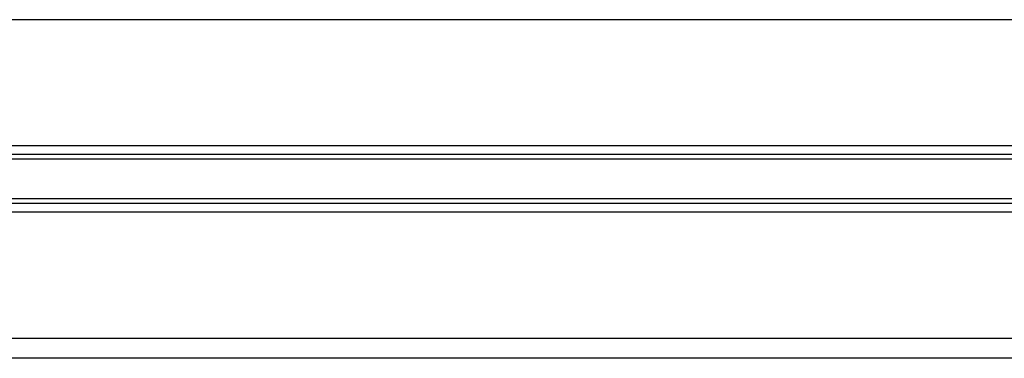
# Model space of a CAD drawing. Header units: millimetres. Extents: x 0 to 420, y 0 to 297.
# Tile 101 of 119: x 309.94 to 314.02, y 205.58 to 206.99. Entities that reach past the tile are written whole.
import ezdxf

# ---------------------------------------------------------------- set-up
doc = ezdxf.new("R2010")
doc.units = ezdxf.units.MM

msp = doc.modelspace()

# ---------------------------------------------------------------- linework, layer by layer
at = {"color": 7, "linetype": 'Continuous', "lineweight": 25}
for p, q in [((317.86513, 206.98542), (301.69928, 206.98542)), ((317.86513, 206.46251), (301.69928, 206.46251)), ((316.15782, 206.42674), (303.40659, 206.42674)), ((316.15545, 206.4078), (303.40896, 206.4078)), ((316.15782, 206.22444), (303.40659, 206.22444)), ((316.15545, 206.24338), (303.40896, 206.24338)), ((317.86513, 206.18868), (301.69928, 206.18868)), ((317.86513, 205.66576), (301.69928, 205.66576)), ((314.89589, 205.58328), (304.66852, 205.58328))]:
    msp.add_line(p, q, dxfattribs=at)

doc.saveas('drawing.dxf')
